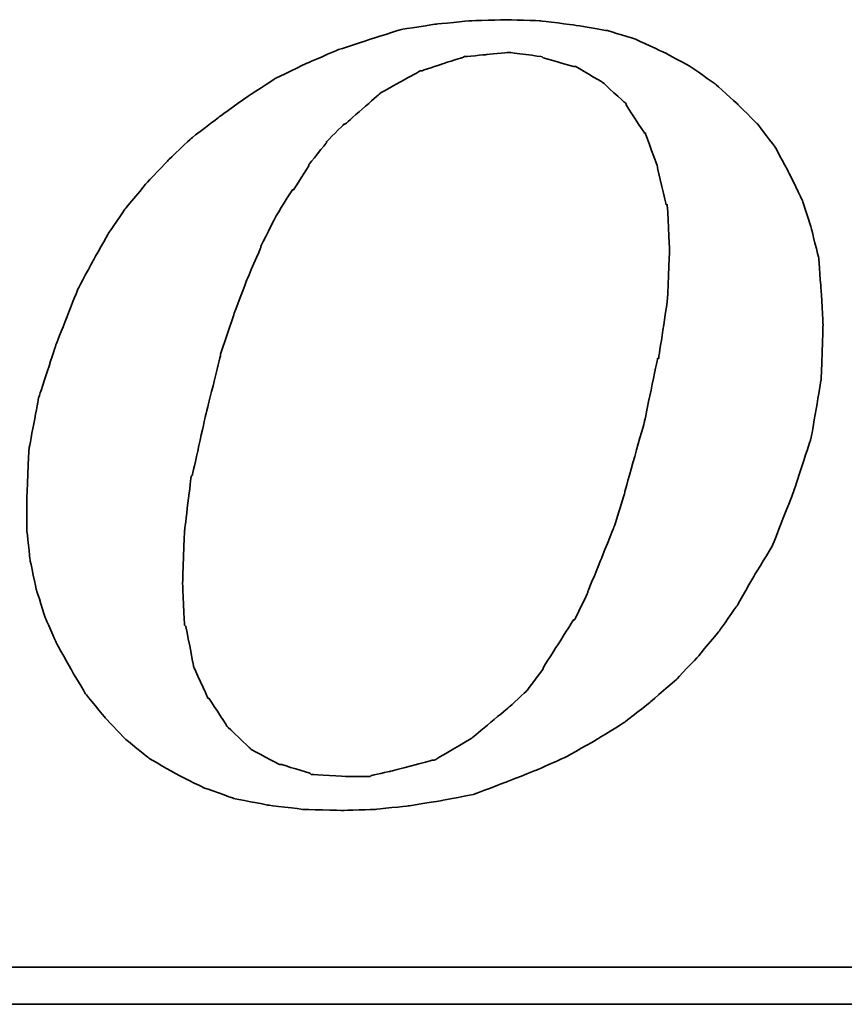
# Model space of a CAD drawing. Header units: millimetres. Extents: x 300 to 586, y 283 to 388.
# Tile 47 of 53: x 528.33 to 531.83, y 314.96 to 319.14. Entities that reach past the tile are written whole.
import ezdxf

# ---------------------------------------------------------------- set-up
doc = ezdxf.new("R2010")
doc.units = ezdxf.units.MM
doc.layers.add('DIM', color=4, linetype='Continuous')
doc.layers.add('layer 1', color=7, linetype='Continuous')

# ---------------------------------------------------------------- blocks, each defined once
blk = doc.blocks.new('TBI MOTION logo(完整正式版)')
at = {"layer": 'layer 1', "color": 22, "lineweight": 35}
for points, knots in [([(35.79625, -6.98375), (35.79625, -6.98375), (36.23125, -7.43875), (36.23125, -7.43875), (36.23125, -7.43875), (36.23125, -7.43875), (36.75625, -7.87125), (36.75625, -7.87125), (36.75625, -7.87125), (36.75625, -7.87125), (37.33125, -8.20375), (37.33125, -8.20375), (37.33125, -8.20375), (37.33125, -8.20375), (37.95625, -8.51875), (37.95625, -8.51875), (37.95625, -8.51875), (37.95625, -8.51875), (38.62625, -8.75875), (38.62625, -8.75875), (38.62625, -8.75875), (38.62625, -8.75875), (39.37125, -8.90375), (39.37125, -8.90375), (39.37125, -8.90375), (39.37125, -8.90375), (40.14125, -8.99875), (40.14125, -8.99875), (40.14125, -8.99875), (40.14125, -8.99875), (41.02625, -9.02375), (41.02625, -9.02375), (41.02625, -9.02375), (41.02625, -9.02375), (41.74625, -8.99875), (41.74625, -8.99875), (41.74625, -8.99875), (41.74625, -8.99875), (42.46625, -8.92375), (42.46625, -8.92375), (42.46625, -8.92375), (42.46625, -8.92375), (43.21125, -8.80625), (43.21125, -8.80625), (43.21125, -8.80625), (43.21125, -8.80625), (43.93125, -8.66375), (43.93125, -8.66375), (43.93125, -8.66375), (43.93125, -8.66375), (44.62625, -8.39875), (44.62625, -8.39875), (44.62625, -8.39875), (44.62625, -8.39875), (45.29625, -8.13375), (45.29625, -8.13375), (45.29625, -8.13375), (45.29625, -8.13375), (45.94625, -7.84375), (45.94625, -7.84375), (45.94625, -7.84375), (45.94625, -7.84375), (46.61625, -7.46375), (46.61625, -7.46375), (46.61625, -7.46375), (46.61625, -7.46375), (47.24125, -7.07875), (47.24125, -7.07875), (47.24125, -7.07875), (47.24125, -7.07875), (47.81625, -6.62375), (47.81625, -6.62375), (47.81625, -6.62375), (47.81625, -6.62375), (48.36875, -6.14375), (48.36875, -6.14375), (48.36875, -6.14375), (48.36875, -6.14375), (48.84625, -5.64125), (48.84625, -5.64125), (48.84625, -5.64125), (48.84625, -5.64125), (49.32625, -5.06375), (49.32625, -5.06375), (49.32625, -5.06375), (49.32625, -5.06375), (49.71125, -4.51374), (49.71125, -4.51374), (49.71125, -4.51374), (49.71125, -4.51374), (50.09625, -3.83874), (50.09625, -3.83874), (50.09625, -3.83874), (50.09625, -3.83874), (50.48125, -3.21374), (50.48125, -3.21374), (50.48125, -3.21374), (50.48125, -3.21374), (50.96125, -1.99125), (50.96125, -1.99125), (50.96125, -1.99125), (50.96125, -1.99125), (51.34375, -0.81875), (51.34375, -0.81875), (51.34375, -0.81875), (51.34375, -0.81875), (51.56125, 0.45624), (51.56125, 0.45624), (51.56125, 0.45624), (51.56125, 0.45624), (51.60625, 1.67624), (51.60625, 1.67624), (51.60625, 1.67624), (51.60625, 1.67624), (51.56125, 2.44625), (51.56125, 2.44625), (51.56125, 2.44625), (51.56125, 2.44625), (51.51125, 3.14125), (51.51125, 3.14125), (51.51125, 3.14125), (51.51125, 3.14125), (51.34375, 3.81125), (51.34375, 3.81125), (51.34375, 3.81125), (51.34375, 3.81125), (51.15125, 4.41125), (51.15125, 4.41125), (51.15125, 4.41125), (51.15125, 4.41125), (50.86125, 5.01125), (50.86125, 5.01125), (50.86125, 5.01125), (50.86125, 5.01125), (50.55125, 5.58875), (50.55125, 5.58875), (50.55125, 5.58875), (50.55125, 5.58875), (50.16625, 6.09125), (50.16625, 6.09125), (50.16625, 6.09125), (50.16625, 6.09125), (49.71125, 6.54875), (49.71125, 6.54875), (49.71125, 6.54875), (49.71125, 6.54875), (49.23125, 6.98125), (49.23125, 6.98125), (49.23125, 6.98125), (49.23125, 6.98125), (48.67875, 7.36625), (48.67875, 7.36625), (48.67875, 7.36625), (48.67875, 7.36625), (48.10375, 7.67625), (48.10375, 7.67625), (48.10375, 7.67625), (48.10375, 7.67625), (47.48125, 7.96375), (47.48125, 7.96375), (47.48125, 7.96375), (47.48125, 7.96375), (46.85625, 8.15625), (46.85625, 8.15625), (46.85625, 8.15625), (46.85625, 8.15625), (46.13625, 8.27624), (46.13625, 8.27624), (46.13625, 8.27624), (46.13625, 8.27624), (45.39125, 8.37125), (45.39125, 8.37125), (45.39125, 8.37125), (45.39125, 8.37125), (44.62625, 8.39624), (44.62625, 8.39624), (44.62625, 8.39624), (44.62625, 8.39624), (43.83625, 8.37125), (43.83625, 8.37125), (43.83625, 8.37125), (43.83625, 8.37125), (43.09125, 8.30125), (43.09125, 8.30125), (43.09125, 8.30125), (43.09125, 8.30125), (42.32125, 8.18125), (42.32125, 8.18125), (42.32125, 8.18125), (42.32125, 8.18125), (41.62875, 7.96375), (41.62875, 7.96375), (41.62875, 7.96375), (41.62875, 7.96375), (40.90625, 7.72625), (40.90625, 7.72625), (40.90625, 7.72625), (40.90625, 7.72625), (40.23624, 7.43625), (40.23624, 7.43625), (40.23624, 7.43625), (40.23624, 7.43625), (39.54124, 7.10125), (39.54124, 7.10125), (39.54124, 7.10125), (39.54124, 7.10125), (38.91625, 6.69125), (38.91625, 6.69125), (38.91625, 6.69125), (38.91625, 6.69125), (38.31625, 6.26125), (38.31625, 6.26125), (38.31625, 6.26125), (38.31625, 6.26125), (37.69125, 5.78125), (37.69125, 5.78125), (37.69125, 5.78125), (37.69125, 5.78125), (37.18625, 5.30125), (37.18625, 5.30125), (37.18625, 5.30125), (37.18625, 5.30125), (36.70625, 4.79624), (36.70625, 4.79624), (36.70625, 4.79624), (36.70625, 4.79624), (36.23125, 4.22125), (36.23125, 4.22125), (36.23125, 4.22125), (36.23125, 4.22125), (35.87124, 3.69375), (35.87124, 3.69375), (35.87124, 3.69375), (35.87124, 3.69375), (35.53125, 3.09125), (35.53125, 3.09125), (35.53125, 3.09125), (35.53125, 3.09125), (35.19875, 2.47125), (35.19875, 2.47125), (35.19875, 2.47125), (35.19875, 2.47125), (34.71625, 1.24625), (34.71625, 1.24625), (34.71625, 1.24625), (34.71625, 1.24625), (34.33125, 0.06874), (34.33125, 0.06874), (34.33125, 0.06874), (34.33125, 0.06874), (34.11625, -1.07875), (34.11625, -1.07875), (34.11625, -1.07875), (34.11625, -1.07875), (34.07125, -2.15875), (34.07125, -2.15875), (34.07125, -2.15875), (34.07125, -2.15875), (34.07125, -2.85375), (34.07125, -2.85375), (34.07125, -2.85375), (34.07125, -2.85375), (34.14125, -3.50375), (34.14125, -3.50375), (34.14125, -3.50375), (34.14125, -3.50375), (34.28625, -4.17375), (34.28625, -4.17375), (34.28625, -4.17375), (34.28625, -4.17375), (34.47625, -4.77624), (34.47625, -4.77624), (34.47625, -4.77624), (34.47625, -4.77624), (34.71625, -5.32625), (34.71625, -5.32625), (34.71625, -5.32625), (34.71625, -5.32625), (35.05375, -5.92875), (35.05375, -5.92875), (35.05375, -5.92875), (35.05375, -5.92875), (35.36375, -6.45375), (35.36375, -6.45375), (35.36375, -6.45375), (35.36375, -6.45375), (35.79625, -6.98375), (35.79625, -6.98375)], [0, 0, 0, 0, 0.01388889, 0.01388889, 0.01388889, 0.0138889, 0.02777778, 0.02777778, 0.02777778, 0.02777779, 0.04166667, 0.04166667, 0.04166667, 0.04166668, 0.05555556, 0.05555556, 0.05555556, 0.05555557, 0.06944444, 0.06944444, 0.06944444, 0.06944445, 0.08333333, 0.08333333, 0.08333333, 0.08333334, 0.09722222, 0.09722222, 0.09722222, 0.09722223, 0.11111111, 0.11111111, 0.11111111, 0.11111112, 0.125, 0.125, 0.125, 0.12500001, 0.13888889, 0.13888889, 0.13888889, 0.1388889, 0.15277778, 0.15277778, 0.15277778, 0.15277779, 0.16666667, 0.16666667, 0.16666667, 0.16666668, 0.18055556, 0.18055556, 0.18055556, 0.18055557, 0.19444444, 0.19444444, 0.19444444, 0.19444445, 0.20833333, 0.20833333, 0.20833333, 0.20833334, 0.22222222, 0.22222222, 0.22222222, 0.22222223, 0.23611111, 0.23611111, 0.23611111, 0.23611112, 0.25, 0.25, 0.25, 0.25000001, 0.26388889, 0.26388889, 0.26388889, 0.2638889, 0.27777778, 0.27777778, 0.27777778, 0.27777779, 0.29166667, 0.29166667, 0.29166667, 0.29166668, 0.30555556, 0.30555556, 0.30555556, 0.30555557, 0.31944444, 0.31944444, 0.31944444, 0.31944445, 0.33333333, 0.33333333, 0.33333333, 0.33333334, 0.34722222, 0.34722222, 0.34722222, 0.34722223, 0.36111111, 0.36111111, 0.36111111, 0.36111112, 0.375, 0.375, 0.375, 0.37500001, 0.38888889, 0.38888889, 0.38888889, 0.3888889, 0.40277778, 0.40277778, 0.40277778, 0.40277779, 0.41666667, 0.41666667, 0.41666667, 0.41666668, 0.43055556, 0.43055556, 0.43055556, 0.43055557, 0.44444444, 0.44444444, 0.44444444, 0.44444445, 0.45833333, 0.45833333, 0.45833333, 0.45833334, 0.47222222, 0.47222222, 0.47222222, 0.47222223, 0.48611111, 0.48611111, 0.48611111, 0.48611112, 0.5, 0.5, 0.5, 0.50000001, 0.51388889, 0.51388889, 0.51388889, 0.5138889, 0.52777778, 0.52777778, 0.52777778, 0.52777779, 0.54166667, 0.54166667, 0.54166667, 0.54166668, 0.55555556, 0.55555556, 0.55555556, 0.55555557, 0.56944444, 0.56944444, 0.56944444, 0.56944445, 0.58333333, 0.58333333, 0.58333333, 0.58333334, 0.59722222, 0.59722222, 0.59722222, 0.59722223, 0.61111111, 0.61111111, 0.61111111, 0.61111112, 0.625, 0.625, 0.625, 0.62500001, 0.63888889, 0.63888889, 0.63888889, 0.6388889, 0.65277778, 0.65277778, 0.65277778, 0.65277779, 0.66666667, 0.66666667, 0.66666667, 0.66666668, 0.68055556, 0.68055556, 0.68055556, 0.68055557, 0.69444444, 0.69444444, 0.69444444, 0.69444445, 0.70833333, 0.70833333, 0.70833333, 0.70833334, 0.72222222, 0.72222222, 0.72222222, 0.72222223, 0.73611111, 0.73611111, 0.73611111, 0.73611112, 0.75, 0.75, 0.75, 0.75000001, 0.76388889, 0.76388889, 0.76388889, 0.7638889, 0.77777778, 0.77777778, 0.77777778, 0.77777779, 0.79166667, 0.79166667, 0.79166667, 0.79166668, 0.80555556, 0.80555556, 0.80555556, 0.80555557, 0.81944444, 0.81944444, 0.81944444, 0.81944445, 0.83333333, 0.83333333, 0.83333333, 0.83333334, 0.84722222, 0.84722222, 0.84722222, 0.84722223, 0.86111111, 0.86111111, 0.86111111, 0.86111112, 0.875, 0.875, 0.875, 0.87500001, 0.88888889, 0.88888889, 0.88888889, 0.8888889, 0.90277778, 0.90277778, 0.90277778, 0.90277779, 0.91666667, 0.91666667, 0.91666667, 0.91666668, 0.93055556, 0.93055556, 0.93055556, 0.93055557, 0.94444444, 0.94444444, 0.94444444, 0.94444445, 0.95833333, 0.95833333, 0.95833333, 0.95833334, 0.97222222, 0.97222222, 0.97222222, 0.97222223, 0.98611111, 0.98611111, 0.98611111, 0.98611112, 1, 1, 1, 1]), ([(38.33875, 1.03124), (38.33875, 1.03124), (38.62625, 1.89625), (38.62625, 1.89625), (38.62625, 1.89625), (38.62625, 1.89625), (38.91625, 2.66375), (38.91625, 2.66375), (38.91625, 2.66375), (38.91625, 2.66375), (39.22625, 3.38125), (39.22625, 3.38125), (39.22625, 3.38125), (39.22625, 3.38125), (39.22625, 3.40624), (39.22625, 3.40624), (39.22625, 3.40624), (39.22625, 3.40624), (39.56124, 4.07624), (39.56124, 4.07624), (39.56124, 4.07624), (39.56124, 4.07624), (39.92125, 4.65125), (39.92125, 4.65125), (39.92125, 4.65125), (39.92125, 4.65125), (39.94625, 4.65125), (39.94625, 4.65125), (39.94625, 4.65125), (39.94625, 4.65125), (40.28125, 5.17875), (40.28125, 5.17875), (40.28125, 5.17875), (40.28125, 5.17875), (40.28125, 5.20375), (40.28125, 5.20375), (40.28125, 5.20375), (40.28125, 5.20375), (40.66875, 5.68625), (40.66875, 5.68625), (40.66875, 5.68625), (40.66875, 5.68625), (40.66875, 5.70625), (40.66875, 5.70625), (40.66875, 5.70625), (40.66875, 5.70625), (41.05124, 6.09125), (41.05124, 6.09125), (41.05124, 6.09125), (41.05124, 6.09125), (41.07625, 6.09125), (41.07625, 6.09125), (41.07625, 6.09125), (41.07625, 6.09125), (41.84125, 6.76625), (41.84125, 6.76625), (41.84125, 6.76625), (41.84125, 6.76625), (41.86625, 6.78625), (41.86625, 6.78625), (41.86625, 6.78625), (41.86625, 6.78625), (42.73125, 7.26624), (42.73125, 7.26624), (42.73125, 7.26624), (42.73125, 7.26624), (42.75625, 7.26624), (42.75625, 7.26624), (42.75625, 7.26624), (42.75625, 7.26624), (43.18625, 7.41125), (43.18625, 7.41125), (43.18625, 7.41125), (43.18625, 7.41125), (43.64125, 7.55625), (43.64125, 7.55625), (43.64125, 7.55625), (43.64125, 7.55625), (43.66625, 7.55625), (43.66625, 7.55625), (43.66625, 7.55625), (43.66625, 7.55625), (43.69125, 7.58124), (43.69125, 7.58124), (43.69125, 7.58124), (43.69125, 7.58124), (44.19125, 7.62625), (44.19125, 7.62625), (44.19125, 7.62625), (44.19125, 7.62625), (44.67125, 7.67625), (44.67125, 7.67625), (44.67125, 7.67625), (44.67125, 7.67625), (44.69625, 7.67625), (44.69625, 7.67625), (44.69625, 7.67625), (44.69625, 7.67625), (45.41875, 7.58124), (45.41875, 7.58124), (45.41875, 7.58124), (45.41875, 7.58124), (45.44125, 7.55625), (45.44125, 7.55625), (45.44125, 7.55625), (45.44125, 7.55625), (46.11125, 7.36625), (46.11125, 7.36625), (46.11125, 7.36625), (46.11125, 7.36625), (46.13625, 7.36625), (46.13625, 7.36625), (46.13625, 7.36625), (46.13625, 7.36625), (46.15875, 7.36625), (46.15875, 7.36625), (46.15875, 7.36625), (46.15875, 7.36625), (46.73625, 7.02624), (46.73625, 7.02624), (46.73625, 7.02624), (46.73625, 7.02624), (46.76125, 7.00624), (46.76125, 7.00624), (46.76125, 7.00624), (46.76125, 7.00624), (47.24125, 6.57124), (47.24125, 6.57124), (47.24125, 6.57124), (47.24125, 6.57124), (47.26625, 6.54875), (47.26625, 6.54875), (47.26625, 6.54875), (47.26625, 6.54875), (47.26625, 6.52375), (47.26625, 6.52375), (47.26625, 6.52375), (47.26625, 6.52375), (47.67375, 5.89875), (47.67375, 5.89875), (47.67375, 5.89875), (47.67375, 5.89875), (47.69625, 5.89875), (47.69625, 5.89875), (47.69625, 5.89875), (47.69625, 5.89875), (47.69625, 5.87625), (47.69625, 5.87625), (47.69625, 5.87625), (47.69625, 5.87625), (47.96125, 5.15625), (47.96125, 5.15625), (47.96125, 5.15625), (47.96125, 5.15625), (47.96125, 5.13125), (47.96125, 5.13125), (47.96125, 5.13125), (47.96125, 5.13125), (48.15125, 4.31875), (48.15125, 4.31875), (48.15125, 4.31875), (48.15125, 4.31875), (48.17625, 4.31875), (48.17625, 4.31875), (48.17625, 4.31875), (48.17625, 4.31875), (48.17625, 4.29125), (48.17625, 4.29125), (48.17625, 4.29125), (48.17625, 4.29125), (48.22625, 3.33125), (48.22625, 3.33125), (48.22625, 3.33125), (48.22625, 3.33125), (48.22625, 3.30875), (48.22625, 3.30875), (48.22625, 3.30875), (48.22625, 3.30875), (48.17625, 2.20624), (48.17625, 2.20624), (48.17625, 2.20624), (48.17625, 2.20624), (48.17625, 2.18124), (48.17625, 2.18124), (48.17625, 2.18124), (48.17625, 2.18124), (47.98375, 0.93624), (47.98375, 0.93624), (47.98375, 0.93624), (47.98375, 0.93624), (47.96125, 0.93624), (47.96125, 0.93624), (47.96125, 0.93624), (47.96125, 0.93624), (47.67375, -0.45874), (47.67375, -0.45874), (47.67375, -0.45874), (47.67375, -0.45874), (47.24125, -1.99125), (47.24125, -1.99125), (47.24125, -1.99125), (47.24125, -1.99125), (47.24125, -2.01874), (47.24125, -2.01874), (47.24125, -2.01874), (47.24125, -2.01874), (47.00125, -2.78375), (47.00125, -2.78375), (47.00125, -2.78375), (47.00125, -2.78375), (46.71125, -3.50375), (46.71125, -3.50375), (46.71125, -3.50375), (46.71125, -3.50375), (46.42625, -4.19875), (46.42625, -4.19875), (46.42625, -4.19875), (46.42625, -4.19875), (46.42625, -4.22375), (46.42625, -4.22375), (46.42625, -4.22375), (46.42625, -4.22375), (46.13625, -4.82374), (46.13625, -4.82374), (46.13625, -4.82374), (46.13625, -4.82374), (46.11125, -4.82374), (46.11125, -4.82374), (46.11125, -4.82374), (46.11125, -4.82374), (45.77625, -5.35125), (45.77625, -5.35125), (45.77625, -5.35125), (45.77625, -5.35125), (45.44125, -5.87875), (45.44125, -5.87875), (45.44125, -5.87875), (45.44125, -5.87875), (45.44125, -5.90375), (45.44125, -5.90375), (45.44125, -5.90375), (45.44125, -5.90375), (45.10625, -6.35875), (45.10625, -6.35875), (45.10625, -6.35875), (45.10625, -6.35875), (45.08125, -6.38375), (45.08125, -6.38375), (45.08125, -6.38375), (45.08125, -6.38375), (44.69625, -6.74375), (44.69625, -6.74375), (44.69625, -6.74375), (44.69625, -6.74375), (43.88375, -7.41625), (43.88375, -7.41625), (43.88375, -7.41625), (43.88375, -7.41625), (43.85625, -7.43875), (43.85625, -7.43875), (43.85625, -7.43875), (43.85625, -7.43875), (43.04125, -7.91875), (43.04125, -7.91875), (43.04125, -7.91875), (43.04125, -7.91875), (43.01625, -7.91875), (43.01625, -7.91875), (43.01625, -7.91875), (43.01625, -7.91875), (42.99625, -7.91875), (42.99625, -7.91875), (42.99625, -7.91875), (42.99625, -7.91875), (42.08125, -8.15875), (42.08125, -8.15875), (42.08125, -8.15875), (42.08125, -8.15875), (41.65125, -8.25625), (41.65125, -8.25625), (41.65125, -8.25625), (41.65125, -8.25625), (41.62875, -8.27875), (41.62875, -8.27875), (41.62875, -8.27875), (41.62875, -8.27875), (41.60125, -8.27875), (41.60125, -8.27875), (41.60125, -8.27875), (41.60125, -8.27875), (41.12125, -8.27875), (41.12125, -8.27875), (41.12125, -8.27875), (41.12125, -8.27875), (40.35624, -8.23125), (40.35624, -8.23125), (40.35624, -8.23125), (40.35624, -8.23125), (40.33125, -8.23125), (40.33125, -8.23125), (40.33125, -8.23125), (40.33125, -8.23125), (40.30625, -8.20375), (40.30625, -8.20375), (40.30625, -8.20375), (40.30625, -8.20375), (39.68375, -8.01375), (39.68375, -8.01375), (39.68375, -8.01375), (39.68375, -8.01375), (39.66124, -8.01375), (39.66124, -8.01375), (39.66124, -8.01375), (39.66124, -8.01375), (39.63625, -8.01375), (39.63625, -8.01375), (39.63625, -8.01375), (39.63625, -8.01375), (39.01125, -7.67875), (39.01125, -7.67875), (39.01125, -7.67875), (39.01125, -7.67875), (38.98875, -7.65375), (38.98875, -7.65375), (38.98875, -7.65375), (38.98875, -7.65375), (38.48625, -7.17375), (38.48625, -7.17375), (38.48625, -7.17375), (38.48625, -7.17375), (38.45875, -7.14875), (38.45875, -7.14875), (38.45875, -7.14875), (38.45875, -7.14875), (38.45875, -7.12875), (38.45875, -7.12875), (38.45875, -7.12875), (38.45875, -7.12875), (38.07625, -6.54875), (38.07625, -6.54875), (38.07625, -6.54875), (38.07625, -6.54875), (38.05125, -6.54875), (38.05125, -6.54875), (38.05125, -6.54875), (38.05125, -6.54875), (38.05125, -6.52875), (38.05125, -6.52875), (38.05125, -6.52875), (38.05125, -6.52875), (37.74125, -5.85375), (37.74125, -5.85375), (37.74125, -5.85375), (37.74125, -5.85375), (37.74125, -5.82875), (37.74125, -5.82875), (37.74125, -5.82875), (37.74125, -5.82875), (37.57375, -4.96875), (37.57375, -4.96875), (37.57375, -4.96875), (37.57375, -4.96875), (37.54625, -4.94375), (37.54625, -4.94375), (37.54625, -4.94375), (37.54625, -4.94375), (37.50125, -4.03375), (37.50125, -4.03375), (37.50125, -4.03375), (37.50125, -4.03375), (37.50125, -4.00875), (37.50125, -4.00875), (37.50125, -4.00875), (37.50125, -4.00875), (37.54625, -2.85375), (37.54625, -2.85375), (37.54625, -2.85375), (37.54625, -2.85375), (37.69125, -1.65875), (37.69125, -1.65875), (37.69125, -1.65875), (37.69125, -1.65875), (37.71624, -1.63375), (37.71624, -1.63375), (37.71624, -1.63375), (37.71624, -1.63375), (38.00375, -0.33875), (38.00375, -0.33875), (38.00375, -0.33875), (38.00375, -0.33875), (38.33875, 1.00624), (38.33875, 1.00624), (38.33875, 1.00624), (38.33875, 1.00624), (38.33875, 1.03124), (38.33875, 1.03124)], [0, 0, 0, 0, 0.01010101, 0.01010101, 0.01010101, 0.01010102, 0.02020202, 0.02020202, 0.02020202, 0.02020203, 0.03030303, 0.03030303, 0.03030303, 0.03030304, 0.04040404, 0.04040404, 0.04040404, 0.04040405, 0.05050505, 0.05050505, 0.05050505, 0.05050506, 0.06060606, 0.06060606, 0.06060606, 0.06060607, 0.07070707, 0.07070707, 0.07070707, 0.07070708, 0.08080808, 0.08080808, 0.08080808, 0.08080809, 0.09090909, 0.09090909, 0.09090909, 0.0909091, 0.1010101, 0.1010101, 0.1010101, 0.10101011, 0.11111111, 0.11111111, 0.11111111, 0.11111112, 0.12121212, 0.12121212, 0.12121212, 0.12121213, 0.13131313, 0.13131313, 0.13131313, 0.13131314, 0.14141414, 0.14141414, 0.14141414, 0.14141415, 0.15151515, 0.15151515, 0.15151515, 0.15151516, 0.16161616, 0.16161616, 0.16161616, 0.16161617, 0.17171717, 0.17171717, 0.17171717, 0.17171718, 0.18181818, 0.18181818, 0.18181818, 0.18181819, 0.19191919, 0.19191919, 0.19191919, 0.1919192, 0.2020202, 0.2020202, 0.2020202, 0.20202021, 0.21212121, 0.21212121, 0.21212121, 0.21212122, 0.22222222, 0.22222222, 0.22222222, 0.22222223, 0.23232323, 0.23232323, 0.23232323, 0.23232324, 0.24242424, 0.24242424, 0.24242424, 0.24242425, 0.25252525, 0.25252525, 0.25252525, 0.25252526, 0.26262626, 0.26262626, 0.26262626, 0.26262627, 0.27272727, 0.27272727, 0.27272727, 0.27272728, 0.28282828, 0.28282828, 0.28282828, 0.28282829, 0.29292929, 0.29292929, 0.29292929, 0.2929293, 0.3030303, 0.3030303, 0.3030303, 0.30303031, 0.31313131, 0.31313131, 0.31313131, 0.31313132, 0.32323232, 0.32323232, 0.32323232, 0.32323233, 0.33333333, 0.33333333, 0.33333333, 0.33333334, 0.34343434, 0.34343434, 0.34343434, 0.34343435, 0.35353535, 0.35353535, 0.35353535, 0.35353536, 0.36363636, 0.36363636, 0.36363636, 0.36363637, 0.37373737, 0.37373737, 0.37373737, 0.37373738, 0.38383838, 0.38383838, 0.38383838, 0.38383839, 0.39393939, 0.39393939, 0.39393939, 0.3939394, 0.4040404, 0.4040404, 0.4040404, 0.40404041, 0.41414141, 0.41414141, 0.41414141, 0.41414142, 0.42424242, 0.42424242, 0.42424242, 0.42424243, 0.43434343, 0.43434343, 0.43434343, 0.43434344, 0.44444444, 0.44444444, 0.44444444, 0.44444445, 0.45454545, 0.45454545, 0.45454545, 0.45454546, 0.46464646, 0.46464646, 0.46464646, 0.46464647, 0.47474747, 0.47474747, 0.47474747, 0.47474748, 0.48484848, 0.48484848, 0.48484848, 0.48484849, 0.49494949, 0.49494949, 0.49494949, 0.4949495, 0.50505051, 0.50505051, 0.50505051, 0.50505052, 0.51515152, 0.51515152, 0.51515152, 0.51515153, 0.52525253, 0.52525253, 0.52525253, 0.52525254, 0.53535354, 0.53535354, 0.53535354, 0.53535355, 0.54545455, 0.54545455, 0.54545455, 0.54545456, 0.55555556, 0.55555556, 0.55555556, 0.55555557, 0.56565657, 0.56565657, 0.56565657, 0.56565658, 0.57575758, 0.57575758, 0.57575758, 0.57575759, 0.58585859, 0.58585859, 0.58585859, 0.5858586, 0.5959596, 0.5959596, 0.5959596, 0.59595961, 0.60606061, 0.60606061, 0.60606061, 0.60606062, 0.61616162, 0.61616162, 0.61616162, 0.61616163, 0.62626263, 0.62626263, 0.62626263, 0.62626264, 0.63636364, 0.63636364, 0.63636364, 0.63636365, 0.64646465, 0.64646465, 0.64646465, 0.64646466, 0.65656566, 0.65656566, 0.65656566, 0.65656567, 0.66666667, 0.66666667, 0.66666667, 0.66666668, 0.67676768, 0.67676768, 0.67676768, 0.67676769, 0.68686869, 0.68686869, 0.68686869, 0.6868687, 0.6969697, 0.6969697, 0.6969697, 0.69696971, 0.70707071, 0.70707071, 0.70707071, 0.70707072, 0.71717172, 0.71717172, 0.71717172, 0.71717173, 0.72727273, 0.72727273, 0.72727273, 0.72727274, 0.73737374, 0.73737374, 0.73737374, 0.73737375, 0.74747475, 0.74747475, 0.74747475, 0.74747476, 0.75757576, 0.75757576, 0.75757576, 0.75757577, 0.76767677, 0.76767677, 0.76767677, 0.76767678, 0.77777778, 0.77777778, 0.77777778, 0.77777779, 0.78787879, 0.78787879, 0.78787879, 0.7878788, 0.7979798, 0.7979798, 0.7979798, 0.79797981, 0.80808081, 0.80808081, 0.80808081, 0.80808082, 0.81818182, 0.81818182, 0.81818182, 0.81818183, 0.82828283, 0.82828283, 0.82828283, 0.82828284, 0.83838384, 0.83838384, 0.83838384, 0.83838385, 0.84848485, 0.84848485, 0.84848485, 0.84848486, 0.85858586, 0.85858586, 0.85858586, 0.85858587, 0.86868687, 0.86868687, 0.86868687, 0.86868688, 0.87878788, 0.87878788, 0.87878788, 0.87878789, 0.88888889, 0.88888889, 0.88888889, 0.8888889, 0.8989899, 0.8989899, 0.8989899, 0.89898991, 0.90909091, 0.90909091, 0.90909091, 0.90909092, 0.91919192, 0.91919192, 0.91919192, 0.91919193, 0.92929293, 0.92929293, 0.92929293, 0.92929294, 0.93939394, 0.93939394, 0.93939394, 0.93939395, 0.94949495, 0.94949495, 0.94949495, 0.94949496, 0.95959596, 0.95959596, 0.95959596, 0.95959597, 0.96969697, 0.96969697, 0.96969697, 0.96969698, 0.97979798, 0.97979798, 0.97979798, 0.97979799, 0.98989899, 0.98989899, 0.98989899, 0.989899, 1, 1, 1, 1]), ([(75.90875, -9.47875), (75.90875, -9.47875), (75.90875, -12.28625), (75.90875, -12.28625), (75.90875, -12.28625), (75.90875, -12.28625), (75.90875, -12.47875), (75.90875, -12.47875), (75.90875, -12.47875), (75.90875, -12.47875), (75.71625, -12.47875), (75.71625, -12.47875), (75.71625, -12.47875), (75.71625, -12.47875), (-88.32875, -12.47875), (-88.32875, -12.47875), (-88.32875, -12.47875), (-88.32875, -12.47875), (-88.32875, -13.29375), (-88.32875, -13.29375), (-88.32875, -13.29375), (-88.32875, -13.29375), (82.89125, -13.29375), (82.89125, -13.29375), (82.89125, -13.29375), (82.89125, -13.29375), (75.90875, -9.47875), (75.90875, -9.47875)], [0, 0, 0, 0, 0.14285714, 0.14285714, 0.14285714, 0.14285715, 0.28571429, 0.28571429, 0.28571429, 0.2857143, 0.42857143, 0.42857143, 0.42857143, 0.42857144, 0.57142857, 0.57142857, 0.57142857, 0.57142858, 0.71428571, 0.71428571, 0.71428571, 0.71428572, 0.85714286, 0.85714286, 0.85714286, 0.85714287, 1, 1, 1, 1])]:
    blk.add_open_spline(points, degree=3, knots=knots, dxfattribs=at)

msp = doc.modelspace()

# ---------------------------------------------------------------- block references
at = {"layer": 'DIM', "color": 7, "xscale": 0.1927795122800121, "yscale": 0.1927795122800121, "zscale": 0.1927795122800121}
msp.add_blockref('TBI MOTION logo(完整正式版)', (521.792, 317.518), dxfattribs=at)

doc.saveas('drawing.dxf')
